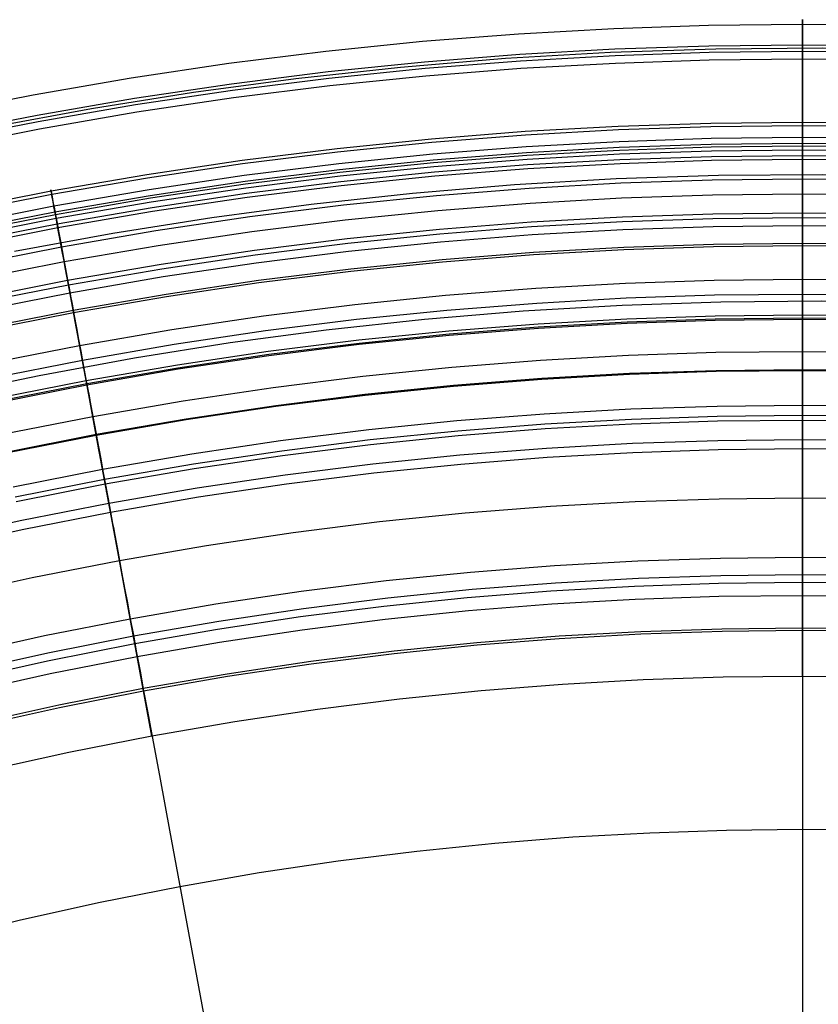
# Model space of a CAD drawing. Header units: millimetres. Extents: x -14 to 488, y -50 to 50.
# Tile 16 of 256: x 97 to 106, y 38 to 50. Entities that reach past the tile are written whole.
import ezdxf

# ---------------------------------------------------------------- set-up
doc = ezdxf.new("R2010")
doc.units = ezdxf.units.MM
doc.header["$MEASUREMENT"] = 0
doc.layers.add('Default', color=7, linetype='Continuous')

msp = doc.modelspace()

# ---------------------------------------------------------------- linework, layer by layer
at = {"layer": 'Default'}
for points in [[(95.594, 49.012), (96.758, 49.241), (97.919, 49.442), (99.075, 49.614), (100.226, 49.758), (101.371, 49.875), (102.508, 49.964), (103.638, 50.028), (104.759, 50.065), (105.871, 50.077), (106.982, 50.065), (108.103, 50.028), (109.233, 49.964), (110.37, 49.875), (111.515, 49.758), (112.666, 49.614), (113.822, 49.442), (114.983, 49.241), (116.147, 49.012)], [(95.644, 48.773), (96.803, 49.001), (97.958, 49.201), (99.108, 49.372), (100.254, 49.516), (101.393, 49.632), (102.525, 49.721), (103.649, 49.784), (104.764, 49.821), (105.871, 49.833), (106.977, 49.821), (108.092, 49.784), (109.216, 49.721), (110.348, 49.632), (111.487, 49.516), (112.633, 49.372), (113.783, 49.201), (114.938, 49.001), (116.097, 48.773)], [(95.66, 48.697), (96.817, 48.925), (97.97, 49.125), (99.119, 49.296), (100.262, 49.439), (101.4, 49.555), (102.53, 49.644), (103.652, 49.707), (104.766, 49.744), (105.871, 49.756), (106.975, 49.744), (108.089, 49.707), (109.211, 49.644), (110.341, 49.555), (111.479, 49.439), (112.622, 49.296), (113.771, 49.125), (114.924, 48.925), (116.081, 48.697)], [(116.25, 48.699), (114.987, 48.952), (113.725, 49.17), (112.457, 49.356), (111.186, 49.509), (109.91, 49.629), (108.646, 49.716), (107.379, 49.77), (106.112, 49.793), (104.845, 49.783), (103.598, 49.741), (102.352, 49.669), (101.108, 49.565), (99.868, 49.43), (98.656, 49.268), (97.449, 49.076), (96.247, 48.854)], [(95.678, 48.61), (96.833, 48.837), (97.984, 49.037), (99.131, 49.207), (100.273, 49.35), (101.408, 49.466), (102.536, 49.555), (103.656, 49.617), (104.768, 49.654), (105.871, 49.667), (106.973, 49.654), (108.085, 49.617), (109.205, 49.555), (110.333, 49.466), (111.469, 49.35), (112.61, 49.207), (113.757, 49.037), (114.908, 48.837), (116.063, 48.61)], [(95.832, 47.877), (96.969, 48.101), (98.103, 48.297), (99.233, 48.465), (100.357, 48.606), (101.475, 48.72), (102.586, 48.808), (103.69, 48.869), (104.785, 48.906), (105.871, 48.918), (106.956, 48.906), (108.051, 48.869), (109.155, 48.808), (110.266, 48.72), (111.384, 48.606), (112.509, 48.465), (113.638, 48.297), (114.772, 48.101), (115.909, 47.877)], [(95.84, 47.838), (96.977, 48.062), (98.11, 48.258), (99.238, 48.426), (100.361, 48.566), (101.479, 48.68), (102.589, 48.768), (103.692, 48.829), (104.786, 48.866), (105.871, 48.878), (106.955, 48.866), (108.05, 48.829), (109.152, 48.768), (110.262, 48.68), (111.38, 48.566), (112.503, 48.426), (113.632, 48.258), (114.765, 48.062), (115.901, 47.838)], [(95.869, 47.7), (97.002, 47.924), (98.132, 48.119), (99.257, 48.287), (100.377, 48.427), (101.491, 48.54), (102.598, 48.628), (103.698, 48.689), (104.789, 48.726), (105.871, 48.738), (106.952, 48.726), (108.043, 48.689), (109.143, 48.628), (110.25, 48.54), (111.364, 48.427), (112.484, 48.287), (113.609, 48.119), (114.739, 47.924), (115.872, 47.7)], [(95.884, 47.631), (97.015, 47.854), (98.143, 48.049), (99.267, 48.217), (100.385, 48.357), (101.498, 48.47), (102.603, 48.557), (103.701, 48.618), (104.79, 48.655), (105.871, 48.667), (106.951, 48.655), (108.04, 48.618), (109.138, 48.557), (110.243, 48.47), (111.356, 48.357), (112.474, 48.217), (113.598, 48.049), (114.726, 47.854), (115.857, 47.631)], [(95.89, 47.6), (97.021, 47.823), (98.148, 48.018), (99.271, 48.185), (100.389, 48.325), (101.501, 48.438), (102.605, 48.525), (103.702, 48.586), (104.791, 48.623), (105.871, 48.635), (106.95, 48.623), (108.039, 48.586), (109.136, 48.525), (110.241, 48.438), (111.352, 48.325), (112.47, 48.185), (113.593, 48.018), (114.72, 47.823), (115.851, 47.6)], [(95.9, 47.554), (97.029, 47.777), (98.155, 47.972), (99.277, 48.139), (100.394, 48.279), (101.505, 48.392), (102.608, 48.479), (103.705, 48.54), (104.792, 48.576), (105.871, 48.588), (106.949, 48.576), (108.037, 48.54), (109.133, 48.479), (110.236, 48.392), (111.347, 48.279), (112.464, 48.139), (113.586, 47.972), (114.712, 47.777), (115.841, 47.554)], [(95.913, 47.489), (97.041, 47.712), (98.166, 47.906), (99.286, 48.073), (100.402, 48.213), (101.511, 48.326), (102.613, 48.413), (103.707, 48.474), (104.794, 48.51), (105.871, 48.522), (106.948, 48.51), (108.034, 48.474), (109.128, 48.413), (110.23, 48.326), (111.34, 48.213), (112.455, 48.073), (113.575, 47.906), (114.7, 47.712), (115.828, 47.489)], [(95.923, 47.444), (97.05, 47.667), (98.173, 47.861), (99.293, 48.028), (100.407, 48.167), (101.515, 48.28), (102.616, 48.367), (103.71, 48.428), (104.795, 48.464), (105.871, 48.476), (106.947, 48.464), (108.032, 48.428), (109.125, 48.367), (110.226, 48.28), (111.334, 48.167), (112.449, 48.028), (113.568, 47.861), (114.691, 47.667), (115.818, 47.444)], [(95.97, 47.218), (97.092, 47.439), (98.21, 47.632), (99.324, 47.798), (100.433, 47.937), (101.536, 48.049), (102.632, 48.136), (103.72, 48.197), (104.8, 48.233), (105.871, 48.245), (106.941, 48.233), (108.021, 48.197), (109.11, 48.136), (110.206, 48.049), (111.308, 47.937), (112.417, 47.798), (113.531, 47.632), (114.649, 47.439), (115.771, 47.218)], [(115.937, 47.232), (114.712, 47.477), (113.488, 47.689), (112.259, 47.869), (111.025, 48.017), (109.789, 48.134), (108.562, 48.218), (107.334, 48.271), (106.105, 48.293), (104.876, 48.283), (103.666, 48.243), (102.458, 48.173), (101.252, 48.072), (100.049, 47.941), (98.874, 47.784), (97.703, 47.598), (96.537, 47.383)], [(115.937, 47.232), (114.712, 47.477), (113.488, 47.689), (112.259, 47.869), (111.025, 48.017), (109.789, 48.134), (108.562, 48.218), (107.334, 48.271), (106.105, 48.293), (104.876, 48.283), (103.666, 48.243), (102.458, 48.173), (101.252, 48.072), (100.049, 47.941), (98.874, 47.784), (97.703, 47.598), (96.537, 47.383)], [(96.007, 47.043), (97.124, 47.263), (98.238, 47.456), (99.348, 47.621), (100.453, 47.759), (101.552, 47.871), (102.644, 47.957), (103.728, 48.018), (104.804, 48.054), (105.871, 48.066), (106.937, 48.054), (108.013, 48.018), (109.098, 47.957), (110.189, 47.871), (111.288, 47.759), (112.393, 47.621), (113.503, 47.456), (114.617, 47.263), (115.734, 47.043)], [(96.053, 46.824), (97.165, 47.044), (98.274, 47.235), (99.379, 47.4), (100.478, 47.538), (101.572, 47.649), (102.659, 47.734), (103.738, 47.795), (104.809, 47.831), (105.871, 47.842), (106.932, 47.831), (108.003, 47.795), (109.083, 47.734), (110.169, 47.649), (111.263, 47.538), (112.363, 47.4), (113.467, 47.235), (114.576, 47.044), (115.688, 46.824)], [(96.064, 46.77), (97.175, 46.989), (98.283, 47.18), (99.386, 47.345), (100.484, 47.482), (101.577, 47.593), (102.662, 47.679), (103.74, 47.739), (104.81, 47.775), (105.871, 47.787), (106.931, 47.775), (108.001, 47.739), (109.079, 47.679), (110.164, 47.593), (111.257, 47.482), (112.355, 47.345), (113.458, 47.18), (114.566, 46.989), (115.677, 46.77)], [(96.084, 46.676), (97.193, 46.895), (98.298, 47.086), (99.399, 47.25), (100.495, 47.387), (101.585, 47.498), (102.669, 47.583), (103.744, 47.644), (104.812, 47.679), (105.871, 47.691), (106.929, 47.679), (107.997, 47.644), (109.072, 47.583), (110.156, 47.498), (111.246, 47.387), (112.342, 47.25), (113.443, 47.086), (114.549, 46.895), (115.657, 46.676)], [(96.127, 46.471), (97.231, 46.688), (98.331, 46.879), (99.428, 47.042), (100.519, 47.179), (101.604, 47.289), (102.683, 47.374), (103.754, 47.434), (104.817, 47.469), (105.871, 47.481), (106.924, 47.469), (107.987, 47.434), (109.058, 47.374), (110.137, 47.289), (111.222, 47.179), (112.314, 47.042), (113.41, 46.879), (114.51, 46.688), (115.614, 46.471)], [(96.133, 46.444), (97.236, 46.662), (98.336, 46.852), (99.431, 47.015), (100.522, 47.152), (101.607, 47.262), (102.685, 47.347), (103.755, 47.407), (104.817, 47.442), (105.871, 47.454), (106.924, 47.442), (107.986, 47.407), (109.057, 47.347), (110.135, 47.262), (111.219, 47.152), (112.31, 47.015), (113.406, 46.852), (114.505, 46.662), (115.609, 46.444)], [(96.214, 46.055), (97.308, 46.271), (98.399, 46.46), (99.485, 46.621), (100.567, 46.757), (101.642, 46.866), (102.711, 46.95), (103.773, 47.01), (104.826, 47.045), (105.871, 47.057), (106.915, 47.045), (107.968, 47.01), (109.03, 46.95), (110.099, 46.866), (111.174, 46.757), (112.256, 46.621), (113.342, 46.46), (114.433, 46.271), (115.527, 46.055)], [(96.214, 46.055), (97.308, 46.271), (98.399, 46.46), (99.485, 46.621), (100.567, 46.757), (101.642, 46.866), (102.711, 46.95), (103.773, 47.01), (104.826, 47.045), (105.871, 47.057), (106.915, 47.045), (107.968, 47.01), (109.03, 46.95), (110.099, 46.866), (111.174, 46.757), (112.256, 46.621), (113.342, 46.46), (114.433, 46.271), (115.527, 46.055)], [(115.625, 45.765), (114.438, 46.002), (113.251, 46.208), (112.06, 46.382), (110.865, 46.526), (109.667, 46.639), (108.479, 46.721), (107.289, 46.772), (106.098, 46.793), (104.906, 46.783), (103.734, 46.745), (102.564, 46.676), (101.395, 46.579), (100.229, 46.452), (99.091, 46.3), (97.956, 46.119), (96.827, 45.911), (95.702, 45.675)], [(96.251, 45.882), (97.34, 46.097), (98.427, 46.284), (99.509, 46.446), (100.587, 46.581), (101.658, 46.69), (102.723, 46.773), (103.781, 46.833), (104.83, 46.868), (105.871, 46.879), (106.911, 46.868), (107.96, 46.833), (109.018, 46.773), (110.083, 46.69), (111.154, 46.581), (112.232, 46.446), (113.314, 46.284), (114.401, 46.097), (115.491, 45.882)], [(96.301, 45.64), (97.385, 45.854), (98.466, 46.041), (99.543, 46.201), (100.615, 46.335), (101.68, 46.444), (102.74, 46.527), (103.792, 46.586), (104.836, 46.621), (105.871, 46.632), (106.906, 46.621), (107.949, 46.586), (109.001, 46.527), (110.061, 46.444), (111.127, 46.335), (112.198, 46.201), (113.275, 46.041), (114.356, 45.854), (115.44, 45.64), (116.526, 45.399)], [(96.309, 45.605), (97.392, 45.818), (98.472, 46.005), (99.548, 46.165), (100.619, 46.299), (101.684, 46.408), (102.742, 46.491), (103.793, 46.55), (104.836, 46.585), (105.871, 46.596), (106.905, 46.585), (107.948, 46.55), (108.999, 46.491), (110.057, 46.408), (111.123, 46.299), (112.193, 46.165), (113.269, 46.005), (114.349, 45.818), (115.433, 45.605), (116.518, 45.363)], [(96.312, 45.59), (97.394, 45.804), (98.474, 45.991), (99.55, 46.151), (100.62, 46.285), (101.685, 46.393), (102.743, 46.476), (103.794, 46.535), (104.837, 46.57), (105.871, 46.582), (106.905, 46.57), (107.947, 46.535), (108.998, 46.476), (110.056, 46.393), (111.121, 46.285), (112.191, 46.151), (113.267, 45.991), (114.347, 45.804), (115.43, 45.59), (116.515, 45.349)], [(96.39, 45.217), (97.464, 45.429), (98.535, 45.614), (99.601, 45.773), (100.663, 45.906), (101.719, 46.013), (102.769, 46.096), (103.811, 46.154), (104.845, 46.189), (105.871, 46.2), (106.896, 46.189), (107.93, 46.154), (108.972, 46.096), (110.022, 46.013), (111.078, 45.906), (112.14, 45.773), (113.206, 45.614), (114.277, 45.429), (115.351, 45.217), (116.428, 44.978)], [(96.434, 45.007), (97.503, 45.218), (98.569, 45.402), (99.631, 45.56), (100.687, 45.693), (101.739, 45.8), (102.783, 45.882), (103.821, 45.94), (104.85, 45.974), (105.871, 45.986), (106.891, 45.974), (107.921, 45.94), (108.958, 45.882), (110.003, 45.8), (111.054, 45.693), (112.111, 45.56), (113.172, 45.402), (114.238, 45.218), (115.307, 45.007), (116.379, 44.769)], [(96.436, 44.997), (97.505, 45.208), (98.57, 45.392), (99.632, 45.55), (100.689, 45.682), (101.739, 45.789), (102.784, 45.872), (103.821, 45.93), (104.85, 45.964), (105.871, 45.975), (106.891, 45.964), (107.92, 45.93), (108.957, 45.872), (110.002, 45.789), (111.053, 45.682), (112.109, 45.55), (113.171, 45.392), (114.236, 45.208), (115.305, 44.997), (116.376, 44.759)], [(96.521, 44.593), (97.58, 44.802), (98.636, 44.985), (99.688, 45.142), (100.735, 45.273), (101.777, 45.379), (102.812, 45.46), (103.839, 45.518), (104.859, 45.552), (105.871, 45.563), (106.882, 45.552), (107.902, 45.518), (108.93, 45.46), (109.965, 45.379), (111.006, 45.273), (112.053, 45.142), (113.105, 44.985), (114.161, 44.802), (115.221, 44.593), (116.282, 44.358)], [(96.545, 44.476), (97.602, 44.684), (98.655, 44.867), (99.704, 45.023), (100.749, 45.154), (101.787, 45.259), (102.82, 45.341), (103.845, 45.398), (104.862, 45.432), (105.871, 45.443), (106.879, 45.432), (107.896, 45.398), (108.922, 45.341), (109.954, 45.259), (110.993, 45.154), (112.037, 45.023), (113.086, 44.867), (114.14, 44.684), (115.196, 44.476), (116.255, 44.241)], [(96.557, 44.42), (97.612, 44.629), (98.664, 44.81), (99.712, 44.966), (100.755, 45.097), (101.792, 45.203), (102.823, 45.284), (103.847, 45.341), (104.863, 45.375), (105.871, 45.386), (106.878, 45.375), (107.894, 45.341), (108.918, 45.284), (109.949, 45.203), (110.986, 45.097), (112.029, 44.966), (113.077, 44.81), (114.129, 44.629), (115.184, 44.42), (116.242, 44.185)], [(95.552, 43.961), (96.604, 44.195), (97.654, 44.402), (98.7, 44.583), (99.743, 44.738), (100.781, 44.868), (101.813, 44.973), (102.839, 45.054), (103.858, 45.111), (104.868, 45.145), (105.871, 45.156), (106.873, 45.145), (107.884, 45.111), (108.902, 45.054), (109.928, 44.973), (110.96, 44.868), (111.998, 44.738), (113.041, 44.583), (114.087, 44.402), (115.137, 44.195), (116.189, 43.961)], [(95.577, 43.856), (96.626, 44.089), (97.674, 44.295), (98.718, 44.476), (99.758, 44.631), (100.793, 44.76), (101.823, 44.865), (102.846, 44.946), (103.862, 45.003), (104.871, 45.036), (105.871, 45.047), (106.87, 45.036), (107.879, 45.003), (108.895, 44.946), (109.918, 44.865), (110.948, 44.76), (111.983, 44.631), (113.023, 44.476), (114.068, 44.295), (115.115, 44.089), (116.164, 43.856)], [(95.71, 43.289), (96.746, 43.519), (97.78, 43.723), (98.81, 43.901), (99.837, 44.054), (100.859, 44.182), (101.875, 44.285), (102.885, 44.365), (103.888, 44.421), (104.884, 44.454), (105.871, 44.465), (106.858, 44.454), (107.853, 44.421), (108.856, 44.365), (109.866, 44.285), (110.882, 44.182), (111.904, 44.054), (112.931, 43.901), (113.962, 43.723), (114.995, 43.519), (116.031, 43.289)], [(95.871, 42.604), (96.89, 42.831), (97.907, 43.032), (98.922, 43.207), (99.932, 43.357), (100.938, 43.483), (101.938, 43.585), (102.932, 43.663), (103.92, 43.719), (104.899, 43.751), (105.871, 43.762), (106.842, 43.751), (107.822, 43.719), (108.809, 43.663), (109.803, 43.585), (110.803, 43.483), (111.809, 43.357), (112.819, 43.207), (113.834, 43.032), (114.851, 42.831), (115.87, 42.604)], [(95.918, 42.404), (96.932, 42.629), (97.945, 42.829), (98.955, 43.003), (99.96, 43.153), (100.961, 43.278), (101.957, 43.38), (102.946, 43.458), (103.929, 43.513), (104.904, 43.545), (105.871, 43.556), (106.837, 43.545), (107.812, 43.513), (108.795, 43.458), (109.784, 43.38), (110.78, 43.278), (111.781, 43.153), (112.787, 43.003), (113.796, 42.829), (114.809, 42.629), (115.823, 42.404)], [(115.841, 42.301), (114.812, 42.53), (113.779, 42.735), (112.799, 42.904), (111.816, 43.052), (110.83, 43.176), (109.841, 43.278), (108.85, 43.358), (107.858, 43.415), (106.865, 43.449), (105.871, 43.46), (104.877, 43.449), (103.883, 43.415), (102.891, 43.358), (101.9, 43.278), (100.911, 43.176), (99.925, 43.052), (98.942, 42.904), (97.962, 42.735), (96.929, 42.53), (95.9, 42.301)], [(95.935, 42.153), (96.96, 42.381), (97.99, 42.585), (98.966, 42.754), (99.946, 42.901), (100.928, 43.025), (101.914, 43.127), (102.901, 43.206), (103.89, 43.263), (104.88, 43.297), (105.871, 43.308), (106.861, 43.297), (107.851, 43.263), (108.84, 43.206), (109.827, 43.127), (110.813, 43.025), (111.795, 42.901), (112.775, 42.754), (113.751, 42.585), (114.781, 42.381), (115.806, 42.153)], [(96.062, 41.788), (97.062, 42.01), (98.06, 42.207), (99.055, 42.379), (100.046, 42.527), (101.033, 42.65), (102.014, 42.75), (102.989, 42.827), (103.957, 42.881), (104.918, 42.913), (105.871, 42.924), (106.823, 42.913), (107.784, 42.881), (108.752, 42.827), (109.727, 42.75), (110.709, 42.65), (111.695, 42.527), (112.686, 42.379), (113.681, 42.207), (114.679, 42.01), (115.679, 41.788)], [(96.069, 41.759), (97.068, 41.981), (98.065, 42.178), (99.06, 42.35), (100.05, 42.497), (101.036, 42.621), (102.016, 42.721), (102.991, 42.797), (103.958, 42.851), (104.919, 42.883), (105.871, 42.894), (106.823, 42.883), (107.783, 42.851), (108.75, 42.797), (109.725, 42.721), (110.705, 42.621), (111.691, 42.497), (112.682, 42.35), (113.676, 42.178), (114.673, 41.981), (115.672, 41.759)], [(115.547, 41.228), (114.561, 41.447), (113.576, 41.641), (112.595, 41.811), (111.617, 41.956), (110.644, 42.078), (109.676, 42.177), (108.714, 42.252), (107.758, 42.306), (106.811, 42.338), (105.871, 42.348), (104.931, 42.338), (103.983, 42.306), (103.027, 42.252), (102.065, 42.177), (101.097, 42.078), (100.124, 41.956), (99.146, 41.811), (98.165, 41.641), (97.18, 41.447), (96.194, 41.228)], [(95.662, 39.23), (96.608, 39.464), (97.552, 39.674), (98.494, 39.86), (99.434, 40.022), (100.37, 40.162), (101.302, 40.278), (102.228, 40.373), (103.149, 40.445), (104.063, 40.496), (104.971, 40.527), (105.871, 40.537), (106.77, 40.527), (107.678, 40.496), (108.592, 40.445), (109.513, 40.373), (110.44, 40.278), (111.371, 40.162), (112.307, 40.022), (113.247, 39.86), (114.189, 39.674), (115.133, 39.464), (116.079, 39.23)], [(95.662, 39.23), (96.608, 39.464), (97.552, 39.674), (98.494, 39.86), (99.434, 40.022), (100.37, 40.162), (101.302, 40.278), (102.228, 40.373), (103.149, 40.445), (104.063, 40.496), (104.971, 40.527), (105.871, 40.537), (106.77, 40.527), (107.678, 40.496), (108.592, 40.445), (109.513, 40.373), (110.44, 40.278), (111.371, 40.162), (112.307, 40.022), (113.247, 39.86), (114.189, 39.674), (115.133, 39.464), (116.079, 39.23)]]:
    msp.add_lwpolyline(points, dxfattribs=at)
at = {"layer": 'Default', "extrusion": (0.999788, 0.020603, 0)}
for points in [[(44.612, 25.334), (44.612, 25.301), (44.613, 25.267), (44.615, 25.234), (44.618, 25.2), (44.622, 25.165), (44.626, 25.131), (44.631, 25.096), (44.637, 25.061), (44.644, 25.027), (44.652, 24.992), (44.66, 24.957), (44.67, 24.922), (44.68, 24.887), (44.692, 24.852), (44.704, 24.817), (44.717, 24.782), (44.731, 24.748), (44.747, 24.713), (44.763, 24.679), (44.78, 24.645), (44.797, 24.612), (44.816, 24.579), (44.836, 24.546), (44.857, 24.514), (44.878, 24.482), (44.9, 24.45), (44.923, 24.419), (44.947, 24.389), (44.972, 24.359), (44.998, 24.33), (45.024, 24.301), (45.051, 24.274), (45.079, 24.247), (45.108, 24.22), (45.137, 24.195), (45.167, 24.17), (45.197, 24.146), (45.228, 24.123), (45.259, 24.1), (45.291, 24.079), (45.324, 24.058), (45.356, 24.039), (45.39, 24.02), (45.423, 24.002), (45.457, 23.985), (45.491, 23.969), (45.525, 23.954), (45.56, 23.94), (45.595, 23.926), (45.629, 23.914), (45.664, 23.903), (45.699, 23.892), (45.734, 23.883), (45.769, 23.874), (45.804, 23.866), (45.839, 23.859), (45.874, 23.853), (45.908, 23.848), (45.943, 23.844), (45.977, 23.84), (46.011, 23.838), (46.045, 23.836), (46.079, 23.835), (46.112, 23.834), (46.145, 23.835), (46.179, 23.836), (46.213, 23.838), (46.247, 23.84), (46.281, 23.844), (46.316, 23.848), (46.35, 23.853), (46.385, 23.859), (46.42, 23.866), (46.455, 23.874), (46.49, 23.883), (46.525, 23.892), (46.56, 23.903), (46.595, 23.914), (46.629, 23.926), (46.664, 23.94), (46.699, 23.954), (46.733, 23.969), (46.767, 23.985), (46.801, 24.002), (46.834, 24.02), (46.868, 24.039), (46.9, 24.058), (46.933, 24.079), (46.965, 24.1), (46.996, 24.123), (47.027, 24.146), (47.057, 24.17), (47.087, 24.195), (47.116, 24.22), (47.145, 24.247), (47.173, 24.274), (47.2, 24.301), (47.226, 24.33), (47.252, 24.359), (47.277, 24.389), (47.301, 24.419), (47.324, 24.45), (47.346, 24.482), (47.367, 24.514), (47.388, 24.546), (47.408, 24.579), (47.427, 24.612), (47.444, 24.645), (47.461, 24.679), (47.477, 24.713), (47.493, 24.748), (47.507, 24.782), (47.52, 24.817), (47.532, 24.852), (47.544, 24.887), (47.554, 24.922), (47.564, 24.957), (47.572, 24.992), (47.58, 25.027), (47.587, 25.061), (47.593, 25.096), (47.598, 25.131), (47.602, 25.165), (47.606, 25.2), (47.609, 25.234), (47.611, 25.267), (47.612, 25.301), (47.612, 25.334)], [(47.612, 25.334), (47.612, 25.368), (47.611, 25.401), (47.609, 25.435), (47.606, 25.469), (47.602, 25.503), (47.598, 25.538), (47.593, 25.573), (47.587, 25.607), (47.58, 25.642), (47.572, 25.677), (47.564, 25.712), (47.554, 25.747), (47.544, 25.782), (47.532, 25.817), (47.52, 25.852), (47.507, 25.886), (47.493, 25.921), (47.477, 25.955), (47.461, 25.989), (47.444, 26.023), (47.427, 26.057), (47.408, 26.09), (47.388, 26.123), (47.367, 26.155), (47.346, 26.187), (47.324, 26.219), (47.301, 26.249), (47.277, 26.28), (47.252, 26.31), (47.226, 26.339), (47.2, 26.367), (47.173, 26.395), (47.145, 26.422), (47.116, 26.448), (47.087, 26.474), (47.057, 26.499), (47.027, 26.523), (46.996, 26.546), (46.965, 26.568), (46.933, 26.59), (46.9, 26.61), (46.868, 26.63), (46.834, 26.649), (46.801, 26.667), (46.767, 26.684), (46.733, 26.7), (46.699, 26.715), (46.664, 26.729), (46.629, 26.742), (46.595, 26.755), (46.56, 26.766), (46.525, 26.776), (46.49, 26.786), (46.455, 26.795), (46.42, 26.802), (46.385, 26.809), (46.35, 26.815), (46.316, 26.82), (46.281, 26.825), (46.247, 26.828), (46.213, 26.831), (46.179, 26.833), (46.145, 26.834), (46.112, 26.834), (46.079, 26.834), (46.045, 26.833), (46.011, 26.831), (45.977, 26.828), (45.943, 26.825), (45.908, 26.82), (45.874, 26.815), (45.839, 26.809), (45.804, 26.802), (45.769, 26.795), (45.734, 26.786), (45.699, 26.776), (45.664, 26.766), (45.629, 26.755), (45.595, 26.742), (45.56, 26.729), (45.525, 26.715), (45.491, 26.7), (45.457, 26.684), (45.423, 26.667), (45.39, 26.649), (45.356, 26.63), (45.324, 26.61), (45.291, 26.59), (45.259, 26.568), (45.228, 26.546), (45.197, 26.523), (45.167, 26.499), (45.137, 26.474), (45.108, 26.448), (45.079, 26.422), (45.051, 26.395), (45.024, 26.367), (44.998, 26.339), (44.972, 26.31), (44.947, 26.28), (44.923, 26.249), (44.9, 26.219), (44.878, 26.187), (44.857, 26.155), (44.836, 26.123), (44.816, 26.09), (44.797, 26.057), (44.78, 26.023), (44.763, 25.989), (44.747, 25.955), (44.731, 25.921), (44.717, 25.886), (44.704, 25.852), (44.692, 25.817), (44.68, 25.782), (44.67, 25.747), (44.66, 25.712), (44.652, 25.677), (44.644, 25.642), (44.637, 25.607), (44.631, 25.573), (44.626, 25.538), (44.622, 25.503), (44.618, 25.469), (44.615, 25.435), (44.613, 25.401), (44.612, 25.368), (44.612, 25.334)]]:
    msp.add_lwpolyline(points, dxfattribs=at)
at = {"layer": 'Default', "extrusion": (0.992707, 0.120553, 0)}
for points in [[(34.03, 25.334), (34.031, 25.301), (34.032, 25.267), (34.034, 25.234), (34.036, 25.2), (34.04, 25.165), (34.044, 25.131), (34.049, 25.096), (34.055, 25.061), (34.062, 25.027), (34.07, 24.992), (34.079, 24.957), (34.088, 24.922), (34.099, 24.887), (34.11, 24.852), (34.122, 24.817), (34.136, 24.782), (34.15, 24.748), (34.165, 24.713), (34.181, 24.679), (34.198, 24.645), (34.216, 24.612), (34.234, 24.579), (34.254, 24.546), (34.275, 24.514), (34.296, 24.482), (34.319, 24.45), (34.342, 24.419), (34.366, 24.389), (34.391, 24.359), (34.416, 24.33), (34.442, 24.301), (34.47, 24.274), (34.497, 24.247), (34.526, 24.22), (34.555, 24.195), (34.585, 24.17), (34.615, 24.146), (34.646, 24.123), (34.678, 24.1), (34.709, 24.079), (34.742, 24.058), (34.775, 24.039), (34.808, 24.02), (34.841, 24.002), (34.875, 23.985), (34.909, 23.969), (34.944, 23.954), (34.978, 23.94), (35.013, 23.926), (35.048, 23.914), (35.083, 23.903), (35.118, 23.892), (35.153, 23.883), (35.188, 23.874), (35.222, 23.866), (35.257, 23.859), (35.292, 23.853), (35.327, 23.848), (35.361, 23.844), (35.395, 23.84), (35.43, 23.838), (35.463, 23.836), (35.497, 23.835), (35.53, 23.834), (35.564, 23.835), (35.597, 23.836), (35.631, 23.838), (35.665, 23.84), (35.699, 23.844), (35.734, 23.848), (35.768, 23.853), (35.803, 23.859), (35.838, 23.866), (35.873, 23.874), (35.908, 23.883), (35.943, 23.892), (35.978, 23.903), (36.013, 23.914), (36.048, 23.926), (36.082, 23.94), (36.117, 23.954), (36.151, 23.969), (36.185, 23.985), (36.219, 24.002), (36.253, 24.02), (36.286, 24.039), (36.319, 24.058), (36.351, 24.079), (36.383, 24.1), (36.414, 24.123), (36.445, 24.146), (36.476, 24.17), (36.505, 24.195), (36.535, 24.22), (36.563, 24.247), (36.591, 24.274), (36.618, 24.301), (36.644, 24.33), (36.67, 24.359), (36.695, 24.389), (36.719, 24.419), (36.742, 24.45), (36.764, 24.482), (36.786, 24.514), (36.806, 24.546), (36.826, 24.579), (36.845, 24.612), (36.863, 24.645), (36.88, 24.679), (36.896, 24.713), (36.911, 24.748), (36.925, 24.782), (36.938, 24.817), (36.95, 24.852), (36.962, 24.887), (36.972, 24.922), (36.982, 24.957), (36.991, 24.992), (36.998, 25.027), (37.005, 25.061), (37.011, 25.096), (37.016, 25.131), (37.021, 25.165), (37.024, 25.2), (37.027, 25.234), (37.029, 25.267), (37.03, 25.301), (37.03, 25.334)], [(37.03, 25.334), (37.03, 25.368), (37.029, 25.401), (37.027, 25.435), (37.024, 25.469), (37.021, 25.503), (37.016, 25.538), (37.011, 25.573), (37.005, 25.607), (36.998, 25.642), (36.991, 25.677), (36.982, 25.712), (36.972, 25.747), (36.962, 25.782), (36.95, 25.817), (36.938, 25.852), (36.925, 25.886), (36.911, 25.921), (36.896, 25.955), (36.88, 25.989), (36.863, 26.023), (36.845, 26.057), (36.826, 26.09), (36.806, 26.123), (36.786, 26.155), (36.764, 26.187), (36.742, 26.219), (36.719, 26.249), (36.695, 26.28), (36.67, 26.31), (36.644, 26.339), (36.618, 26.367), (36.591, 26.395), (36.563, 26.422), (36.535, 26.448), (36.505, 26.474), (36.476, 26.499), (36.445, 26.523), (36.414, 26.546), (36.383, 26.568), (36.351, 26.59), (36.319, 26.61), (36.286, 26.63), (36.253, 26.649), (36.219, 26.667), (36.185, 26.684), (36.151, 26.7), (36.117, 26.715), (36.082, 26.729), (36.048, 26.742), (36.013, 26.755), (35.978, 26.766), (35.943, 26.776), (35.908, 26.786), (35.873, 26.795), (35.838, 26.802), (35.803, 26.809), (35.768, 26.815), (35.734, 26.82), (35.699, 26.825), (35.665, 26.828), (35.631, 26.831), (35.597, 26.833), (35.564, 26.834), (35.53, 26.834), (35.497, 26.834), (35.463, 26.833), (35.43, 26.831), (35.395, 26.828), (35.361, 26.825), (35.327, 26.82), (35.292, 26.815), (35.257, 26.809), (35.222, 26.802), (35.188, 26.795), (35.153, 26.786), (35.118, 26.776), (35.083, 26.766), (35.048, 26.755), (35.013, 26.742), (34.978, 26.729), (34.944, 26.715), (34.909, 26.7), (34.875, 26.684), (34.841, 26.667), (34.808, 26.649), (34.775, 26.63), (34.742, 26.61), (34.709, 26.59), (34.678, 26.568), (34.646, 26.546), (34.615, 26.523), (34.585, 26.499), (34.555, 26.474), (34.526, 26.448), (34.497, 26.422), (34.47, 26.395), (34.442, 26.367), (34.416, 26.339), (34.391, 26.31), (34.366, 26.28), (34.342, 26.249), (34.319, 26.219), (34.296, 26.187), (34.275, 26.155), (34.254, 26.123), (34.234, 26.09), (34.216, 26.057), (34.198, 26.023), (34.181, 25.989), (34.165, 25.955), (34.15, 25.921), (34.136, 25.886), (34.122, 25.852), (34.11, 25.817), (34.099, 25.782), (34.088, 25.747), (34.079, 25.712), (34.07, 25.677), (34.062, 25.642), (34.055, 25.607), (34.049, 25.573), (34.044, 25.538), (34.04, 25.503), (34.036, 25.469), (34.034, 25.435), (34.032, 25.401), (34.031, 25.368), (34.03, 25.334)]]:
    msp.add_lwpolyline(points, dxfattribs=at)
at = {"layer": 'Default', "extrusion": (1, 0, 0)}
for points in [[(43.556, 77.808), (43.555, 77.812), (43.553, 77.816), (43.552, 77.821), (43.55, 77.825), (43.548, 77.829), (43.547, 77.833), (43.545, 77.838), (43.543, 77.842), (43.54, 77.846), (43.538, 77.85), (43.536, 77.854), (43.533, 77.859), (43.531, 77.863), (43.528, 77.867), (43.525, 77.871), (43.522, 77.875), (43.519, 77.879), (43.516, 77.882), (43.512, 77.886), (43.509, 77.89), (43.505, 77.893), (43.502, 77.897), (43.498, 77.901), (43.494, 77.904), (43.49, 77.907), (43.486, 77.91), (43.482, 77.913), (43.478, 77.916), (43.473, 77.919), (43.469, 77.922), (43.465, 77.925), (43.46, 77.927), (43.456, 77.93), (43.451, 77.932), (43.446, 77.934), (43.442, 77.936), (43.437, 77.938), (43.432, 77.94), (43.427, 77.942), (43.422, 77.943), (43.417, 77.945), (43.412, 77.946), (43.407, 77.947), (43.402, 77.948), (43.397, 77.949), (43.392, 77.95), (43.388, 77.951), (43.383, 77.951), (43.378, 77.952), (43.373, 77.952), (43.368, 77.952), (43.363, 77.952), (43.358, 77.952), (43.353, 77.952), (43.349, 77.951), (43.344, 77.951), (43.339, 77.95), (43.335, 77.95), (43.33, 77.949), (43.325, 77.948), (43.321, 77.947), (43.317, 77.946), (43.312, 77.945), (43.308, 77.944)], [(42.348, 77.664), (43.308, 77.944)]]:
    msp.add_lwpolyline(points, dxfattribs=at)
at = {"layer": 'Default', "extrusion": (0.983305, 0.181963, 0)}
msp.add_lwpolyline([(24.291, 77.808), (24.29, 77.812), (24.289, 77.816), (24.287, 77.821), (24.286, 77.825), (24.284, 77.829), (24.282, 77.833), (24.28, 77.838), (24.278, 77.842), (24.276, 77.846), (24.274, 77.85), (24.271, 77.854), (24.269, 77.859), (24.266, 77.863), (24.263, 77.867), (24.26, 77.871), (24.257, 77.875), (24.254, 77.879), (24.251, 77.882), (24.248, 77.886), (24.244, 77.89), (24.241, 77.893), (24.237, 77.897), (24.233, 77.901), (24.23, 77.904), (24.226, 77.907), (24.222, 77.91), (24.217, 77.913), (24.213, 77.916), (24.209, 77.919), (24.205, 77.922), (24.2, 77.925), (24.196, 77.927), (24.191, 77.93), (24.186, 77.932), (24.182, 77.934), (24.177, 77.936), (24.172, 77.938), (24.167, 77.94), (24.163, 77.942), (24.158, 77.943), (24.153, 77.945), (24.148, 77.946), (24.143, 77.947), (24.138, 77.948), (24.133, 77.949), (24.128, 77.95), (24.123, 77.951), (24.118, 77.951), (24.113, 77.952), (24.108, 77.952), (24.103, 77.952), (24.098, 77.952), (24.094, 77.952), (24.089, 77.952), (24.084, 77.951), (24.079, 77.951), (24.075, 77.95), (24.07, 77.95), (24.065, 77.949), (24.061, 77.948), (24.056, 77.947), (24.052, 77.946), (24.048, 77.945), (24.043, 77.944)], dxfattribs=at)
at = {"layer": 'Default'}
for points in [[(105.871, 43.556, 77.808), (105.871, 45.719, 70.028), (105.871, 47.158, 64.164), (105.871, 47.669, 61.8), (105.871, 48.074, 59.733), (105.871, 48.667, 56.25), (105.871, 49.107, 53.268), (105.871, 49.438, 50.585), (105.871, 49.674, 48.03), (105.871, 49.833, 45.433), (105.871, 49.924, 42.682), (105.871, 49.938, 39.908), (105.871, 49.91, 38.572), (105.871, 49.857, 37.301), (105.871, 49.776, 36.119), (105.871, 49.725, 35.568), (105.871, 49.667, 35.049), (105.871, 49.6, 34.563), (105.871, 49.527, 34.109), (105.871, 49.447, 33.686), (105.871, 49.36, 33.292), (105.871, 49.269, 32.925), (105.871, 49.172, 32.584), (105.871, 49.071, 32.267), (105.871, 48.967, 31.972), (105.871, 48.859, 31.697), (105.871, 48.748, 31.442), (105.871, 48.636, 31.203), (105.871, 48.523, 30.98), (105.871, 48.408, 30.77), (105.871, 48.293, 30.572), (105.871, 48.066, 30.207), (105.871, 47.326, 29.084), (105.871, 47.231, 28.928), (105.871, 47.138, 28.769), (105.871, 47.049, 28.607), (105.871, 46.964, 28.439), (105.871, 46.882, 28.265), (105.871, 46.804, 28.084), (105.871, 46.767, 27.991), (105.871, 46.73, 27.895), (105.871, 46.695, 27.796), (105.871, 46.661, 27.695), (105.871, 46.628, 27.592), (105.871, 46.596, 27.485), (105.871, 46.566, 27.376), (105.871, 46.536, 27.263), (105.871, 46.509, 27.148), (105.871, 46.482, 27.03), (105.871, 46.458, 26.909), (105.871, 46.436, 26.785), (105.871, 46.415, 26.659), (105.871, 46.397, 26.53), (105.871, 46.382, 26.399), (105.871, 46.369, 26.265), (105.871, 46.359, 26.129), (105.871, 46.351, 25.991), (105.871, 46.347, 25.85), (105.871, 46.346, 25.707), (105.871, 46.349, 25.562), (105.871, 46.354, 25.415), (105.871, 46.364, 25.266), (105.871, 46.377, 25.115), (105.871, 46.395, 24.962), (105.871, 46.416, 24.807), (105.871, 46.442, 24.651), (105.871, 46.473, 24.493), (105.871, 46.508, 24.333), (105.871, 46.548, 24.172), (105.871, 46.592, 24.009), (105.871, 46.642, 23.845), (105.871, 46.697, 23.679), (105.871, 46.758, 23.512), (105.871, 46.824, 23.344), (105.871, 46.895, 23.175), (105.871, 46.973, 23.005), (105.871, 47.057, 22.833), (105.871, 47.146, 22.661), (105.871, 47.242, 22.487), (105.871, 47.447, 22.133), (105.871, 48.144, 20.987), (105.871, 48.389, 20.565), (105.871, 48.633, 20.116), (105.871, 48.753, 19.88), (105.871, 48.871, 19.636), (105.871, 48.987, 19.384), (105.871, 49.1, 19.123), (105.871, 49.21, 18.852), (105.871, 49.316, 18.572), (105.871, 49.417, 18.281), (105.871, 49.513, 17.979), (105.871, 49.603, 17.666), (105.871, 49.688, 17.341), (105.871, 49.765, 17.003), (105.871, 49.836, 16.653), (105.871, 49.898, 16.29), (105.871, 49.953, 15.913), (105.871, 49.999, 15.522), (105.871, 50.035, 15.116), (105.871, 50.061, 14.695), (105.871, 50.077, 14.258), (105.871, 50.131, 10.962), (105.871, 50.117, 10.009), (105.871, 50.079, 9.118), (105.871, 50.049, 8.694), (105.871, 50.01, 8.283), (105.871, 49.962, 7.884), (105.871, 49.904, 7.496), (105.871, 49.836, 7.118), (105.871, 49.797, 6.933), (105.871, 49.756, 6.751), (105.871, 49.711, 6.567), (105.871, 49.663, 6.385), (105.871, 49.611, 6.206), (105.871, 49.558, 6.029), (105.871, 49.442, 5.683), (105.871, 49.317, 5.347), (105.871, 49.184, 5.022), (105.871, 49.043, 4.709), (105.871, 48.896, 4.408), (105.871, 48.744, 4.119), (105.871, 48.587, 3.842), (105.871, 48.427, 3.579), (105.871, 48.264, 3.33), (105.871, 48.101, 3.095), (105.871, 47.937, 2.874), (105.871, 47.774, 2.668), (105.871, 47.613, 2.478), (105.871, 47.533, 2.389), (105.871, 47.454, 2.304), (105.871, 47.306, 2.15), (105.871, 47.159, 2.003), (105.871, 47.011, 1.861), (105.871, 46.863, 1.725), (105.871, 46.713, 1.594), (105.871, 46.562, 1.47), (105.871, 46.409, 1.351), (105.871, 46.254, 1.238), (105.871, 46.095, 1.13), (105.871, 45.933, 1.028), (105.871, 45.767, 0.931), (105.871, 45.683, 0.885), (105.871, 45.597, 0.839), (105.871, 45.51, 0.796), (105.871, 45.422, 0.753), (105.871, 45.332, 0.712), (105.871, 45.241, 0.672), (105.871, 45.055, 0.596), (105.871, 44.862, 0.524), (105.871, 44.663, 0.458), (105.871, 44.456, 0.396), (105.871, 44.242, 0.34), (105.871, 44.019, 0.288), (105.871, 43.788, 0.24), (105.871, 43.548, 0.197), (105.871, 43.298, 0.159), (105.871, 43.038, 0.125), (105.871, 42.767, 0.095), (105.871, 42.485, 0.069), (105.871, 41.887, 0.03), (105.871, 41.239, 0.007), (105.871, 0, 0)], [(105.871, 42.348, 77.664), (105.871, 44.529, 69.832), (105.871, 45.975, 63.954), (105.871, 46.486, 61.594), (105.871, 46.891, 59.535), (105.871, 47.481, 56.064), (105.871, 47.918, 53.106), (105.871, 48.245, 50.456), (105.871, 48.478, 47.938), (105.871, 48.635, 45.377), (105.871, 48.725, 42.659), (105.871, 48.738, 39.922), (105.871, 48.71, 38.608), (105.871, 48.658, 37.365), (105.871, 48.581, 36.219), (105.871, 48.532, 35.691), (105.871, 48.476, 35.197), (105.871, 48.414, 34.74), (105.871, 48.345, 34.317), (105.871, 48.271, 33.926), (105.871, 48.192, 33.566), (105.871, 48.109, 33.235), (105.871, 48.023, 32.93), (105.871, 47.934, 32.65), (105.871, 47.842, 32.392), (105.871, 47.75, 32.154), (105.871, 47.655, 31.935), (105.871, 47.559, 31.731), (105.871, 47.462, 31.54), (105.871, 47.363, 31.36), (105.871, 47.263, 31.187), (105.871, 47.057, 30.857), (105.871, 46.308, 29.72), (105.871, 46.2, 29.544), (105.871, 46.093, 29.36), (105.871, 45.989, 29.168), (105.871, 45.887, 28.967), (105.871, 45.788, 28.758), (105.871, 45.694, 28.539), (105.871, 45.648, 28.426), (105.871, 45.604, 28.31), (105.871, 45.562, 28.191), (105.871, 45.52, 28.07), (105.871, 45.481, 27.946), (105.871, 45.443, 27.819), (105.871, 45.407, 27.689), (105.871, 45.372, 27.556), (105.871, 45.339, 27.419), (105.871, 45.308, 27.278), (105.871, 45.279, 27.134), (105.871, 45.253, 26.987), (105.871, 45.229, 26.837), (105.871, 45.207, 26.683), (105.871, 45.189, 26.527), (105.871, 45.173, 26.368), (105.871, 45.161, 26.205), (105.871, 45.153, 26.04), (105.871, 45.147, 25.872), (105.871, 45.146, 25.702), (105.871, 45.149, 25.528), (105.871, 45.156, 25.353), (105.871, 45.168, 25.175), (105.871, 45.184, 24.994), (105.871, 45.205, 24.811), (105.871, 45.23, 24.627), (105.871, 45.261, 24.44), (105.871, 45.297, 24.251), (105.871, 45.339, 24.061), (105.871, 45.386, 23.869), (105.871, 45.439, 23.676), (105.871, 45.498, 23.481), (105.871, 45.563, 23.285), (105.871, 45.635, 23.088), (105.871, 45.713, 22.891), (105.871, 45.797, 22.692), (105.871, 45.888, 22.493), (105.871, 45.986, 22.293), (105.871, 46.089, 22.095), (105.871, 46.195, 21.9), (105.871, 46.417, 21.518), (105.871, 47.113, 20.374), (105.871, 47.343, 19.976), (105.871, 47.569, 19.561), (105.871, 47.679, 19.345), (105.871, 47.787, 19.123), (105.871, 47.892, 18.895), (105.871, 47.994, 18.659), (105.871, 48.093, 18.416), (105.871, 48.188, 18.163), (105.871, 48.278, 17.902), (105.871, 48.365, 17.63), (105.871, 48.446, 17.348), (105.871, 48.522, 17.055), (105.871, 48.592, 16.75), (105.871, 48.656, 16.433), (105.871, 48.713, 16.102), (105.871, 48.763, 15.757), (105.871, 48.805, 15.399), (105.871, 48.838, 15.025), (105.871, 48.863, 14.635), (105.871, 48.878, 14.229), (105.871, 48.931, 10.965), (105.871, 48.918, 10.041), (105.871, 48.881, 9.192), (105.871, 48.853, 8.793), (105.871, 48.817, 8.411), (105.871, 48.773, 8.043), (105.871, 48.72, 7.691), (105.871, 48.659, 7.352), (105.871, 48.625, 7.187), (105.871, 48.588, 7.026), (105.871, 48.548, 6.863), (105.871, 48.506, 6.703), (105.871, 48.461, 6.545), (105.871, 48.413, 6.388), (105.871, 48.311, 6.082), (105.871, 48.2, 5.784), (105.871, 48.082, 5.496), (105.871, 47.957, 5.218), (105.871, 47.826, 4.951), (105.871, 47.691, 4.695), (105.871, 47.552, 4.45), (105.871, 47.411, 4.219), (105.871, 47.269, 4), (105.871, 47.126, 3.795), (105.871, 46.985, 3.605), (105.871, 46.846, 3.43), (105.871, 46.711, 3.271), (105.871, 46.646, 3.197), (105.871, 46.582, 3.128), (105.871, 46.448, 2.989), (105.871, 46.318, 2.859), (105.871, 46.189, 2.735), (105.871, 46.063, 2.619), (105.871, 45.937, 2.51), (105.871, 45.812, 2.407), (105.871, 45.688, 2.31), (105.871, 45.563, 2.219), (105.871, 45.437, 2.134), (105.871, 45.31, 2.053), (105.871, 45.246, 2.015), (105.871, 45.18, 1.978), (105.871, 45.114, 1.941), (105.871, 44.979, 1.872), (105.871, 44.91, 1.838), (105.871, 44.84, 1.806), (105.871, 44.768, 1.774), (105.871, 44.62, 1.714), (105.871, 44.465, 1.657), (105.871, 44.303, 1.603), (105.871, 44.132, 1.552), (105.871, 43.952, 1.504), (105.871, 43.762, 1.46), (105.871, 43.562, 1.419), (105.871, 43.351, 1.381), (105.871, 43.129, 1.347), (105.871, 42.894, 1.316), (105.871, 42.647, 1.289), (105.871, 42.387, 1.265), (105.871, 41.828, 1.229), (105.871, 41.212, 1.207), (105.871, 0, 1.2)], [(98.165, 41.641, 77.664), (97.768, 43.786, 69.832), (97.505, 45.208, 63.954), (97.412, 45.71, 61.594), (97.338, 46.108, 59.535), (97.231, 46.688, 56.064), (97.151, 47.118, 53.106), (97.092, 47.439, 50.456), (97.049, 47.669, 47.938), (97.021, 47.823, 45.377), (97.004, 47.911, 42.659), (97.002, 47.924, 39.922), (97.007, 47.897, 38.608), (97.017, 47.846, 37.365), (97.031, 47.77, 36.219), (97.04, 47.722, 35.691), (97.05, 47.667, 35.197), (97.061, 47.605, 34.74), (97.074, 47.538, 34.317), (97.087, 47.465, 33.926), (97.101, 47.388, 33.566), (97.116, 47.306, 33.235), (97.132, 47.221, 32.93), (97.148, 47.133, 32.65), (97.165, 47.044, 32.392), (97.182, 46.952, 32.154), (97.199, 46.86, 31.935), (97.217, 46.765, 31.731), (97.234, 46.67, 31.54), (97.252, 46.572, 31.36), (97.271, 46.473, 31.187), (97.308, 46.271, 30.857), (97.444, 45.535, 29.72), (97.464, 45.429, 29.544), (97.483, 45.324, 29.36), (97.502, 45.221, 29.168), (97.521, 45.121, 28.967), (97.539, 45.024, 28.758), (97.556, 44.931, 28.539), (97.564, 44.886, 28.426), (97.572, 44.843, 28.31), (97.58, 44.801, 28.191), (97.588, 44.76, 28.07), (97.595, 44.722, 27.946), (97.602, 44.684, 27.819), (97.608, 44.649, 27.689), (97.615, 44.615, 27.556), (97.621, 44.582, 27.419), (97.626, 44.552, 27.278), (97.631, 44.523, 27.134), (97.636, 44.497, 26.987), (97.641, 44.474, 26.837), (97.645, 44.453, 26.683), (97.648, 44.434, 26.527), (97.651, 44.419, 26.368), (97.653, 44.407, 26.205), (97.654, 44.399, 26.04), (97.655, 44.394, 25.872), (97.656, 44.393, 25.702), (97.655, 44.395, 25.528), (97.654, 44.402, 25.353), (97.652, 44.414, 25.175), (97.649, 44.429, 24.994), (97.645, 44.45, 24.811), (97.64, 44.475, 24.627), (97.635, 44.506, 24.44), (97.628, 44.541, 24.251), (97.621, 44.582, 24.061), (97.612, 44.629, 23.869), (97.602, 44.681, 23.676), (97.592, 44.739, 23.481), (97.58, 44.803, 23.285), (97.567, 44.873, 23.088), (97.553, 44.949, 22.891), (97.537, 45.032, 22.692), (97.521, 45.122, 22.493), (97.503, 45.218, 22.293), (97.484, 45.319, 22.095), (97.465, 45.424, 21.9), (97.424, 45.642, 21.518), (97.298, 46.326, 20.374), (97.256, 46.553, 19.976), (97.215, 46.775, 19.561), (97.195, 46.883, 19.345), (97.175, 46.989, 19.123), (97.156, 47.092, 18.895), (97.137, 47.193, 18.659), (97.12, 47.29, 18.416), (97.102, 47.383, 18.163), (97.086, 47.472, 17.902), (97.07, 47.557, 17.63), (97.055, 47.637, 17.348), (97.041, 47.712, 17.055), (97.029, 47.781, 16.75), (97.017, 47.844, 16.433), (97.007, 47.9, 16.102), (96.998, 47.949, 15.757), (96.99, 47.99, 15.399), (96.984, 48.023, 15.025), (96.979, 48.047, 14.635), (96.977, 48.062, 14.229), (96.967, 48.114, 10.965), (96.969, 48.101, 10.041), (96.976, 48.065, 9.192), (96.981, 48.037, 8.793), (96.988, 48.002, 8.411), (96.996, 47.958, 8.043), (97.005, 47.907, 7.691), (97.016, 47.847, 7.352), (97.023, 47.813, 7.187), (97.029, 47.777, 7.026), (97.037, 47.738, 6.863), (97.044, 47.696, 6.703), (97.053, 47.652, 6.545), (97.061, 47.605, 6.388), (97.08, 47.504, 6.082), (97.1, 47.395, 5.784), (97.122, 47.279, 5.496), (97.144, 47.156, 5.218), (97.168, 47.028, 4.951), (97.193, 46.895, 4.695), (97.218, 46.758, 4.45), (97.244, 46.62, 4.219), (97.269, 46.479, 4), (97.295, 46.339, 3.795), (97.321, 46.201, 3.605), (97.346, 46.064, 3.43), (97.371, 45.932, 3.271), (97.383, 45.867, 3.197), (97.394, 45.804, 3.128), (97.419, 45.673, 2.989), (97.442, 45.545, 2.859), (97.466, 45.418, 2.735), (97.489, 45.294, 2.619), (97.512, 45.17, 2.51), (97.534, 45.048, 2.407), (97.557, 44.925, 2.31), (97.58, 44.802, 2.219), (97.603, 44.679, 2.134), (97.626, 44.554, 2.053), (97.638, 44.49, 2.015), (97.649, 44.426, 1.978), (97.661, 44.361, 1.941), (97.686, 44.228, 1.872), (97.699, 44.16, 1.838), (97.711, 44.091, 1.806), (97.724, 44.021, 1.774), (97.751, 43.875, 1.714), (97.78, 43.723, 1.657), (97.809, 43.563, 1.603), (97.84, 43.395, 1.552), (97.873, 43.218, 1.504), (97.907, 43.032, 1.46), (97.944, 42.835, 1.419), (97.982, 42.627, 1.381), (98.023, 42.409, 1.347), (98.065, 42.178, 1.316), (98.11, 41.935, 1.289), (98.158, 41.68, 1.265), (98.26, 41.129, 1.229), (98.372, 40.524, 1.207), (105.871, 0, 1.2)]]:
    msp.add_polyline3d(points, dxfattribs=at)

doc.saveas('drawing.dxf')
